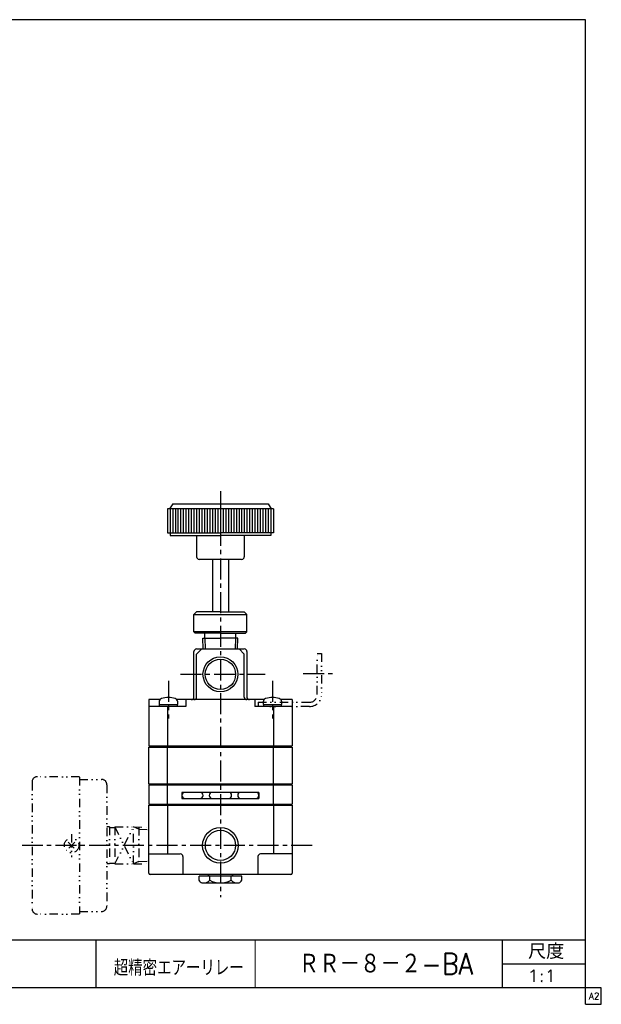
# Model space of a CAD drawing. Header units: millimetres. Extents: x -297 to 286, y -210 to 183.
# Tile 3 of 3: x 67 to 286, y -189 to 183. Entities that reach past the tile are written whole.
import ezdxf
from ezdxf.enums import TextEntityAlignment as Align

# ---------------------------------------------------------------- set-up
doc = ezdxf.new("R2010")
doc.units = ezdxf.units.MM
doc.header["$LTSCALE"] = 0.25
doc.linetypes.add('CENTER', pattern=[50.8, 31.75, -6.35, 6.35, -6.35])
doc.linetypes.add('DIVIDE', pattern=[31.75, 12.7, -6.35, 0, -6.35, 0, -6.35])
doc.layers.add('Layer0014', color=7, linetype='Continuous')
doc.layers.add('ZUWAKU', color=7, linetype='Continuous')
doc.styles.add('FdaStyle0', font='txt.shx', dxfattribs={"width": 0.8, "bigfont": 'bigfont'})

# ---------------------------------------------------------------- blocks, each defined once
blk = doc.blocks.new('DC_GROUP_RR-8-2-BA_2')
at = {"color": 4, "linetype": 'DIVIDE', "lineweight": 25}
for p, q in [((87.57, -127.6), (85.09, -130.07)), ((85.09, -127.6), (87.57, -130.07))]:
    blk.add_line(p, q, dxfattribs=at)
blk.add_circle((86.33, -128.84), 2.75, dxfattribs=at)

msp = doc.modelspace()

# ---------------------------------------------------------------- linework, layer by layer
at = {"color": 4, "linetype": 'CENTER', "lineweight": 25}
for p, q in [((142.43, 4.78), (142.43, -148.38)), ((122.81, -66.74), (122.81, -80.98)), ((127.36, -64.33), (159.29, -64.33)), ((162.05, -66.74), (162.05, -80.98)), ((173.57, -63.98), (185.88, -63.98)), ((177.05, -128.84), (67.73, -128.84))]:
    msp.add_line(p, q, dxfattribs=at)
at = {"color": 4, "linetype": 'Continuous', "lineweight": 25}
for p, q in [((124.43, 0.01), (123.27, -1.99)), ((124.43, 0.01), (160.43, 0.01)), ((160.43, 0.01), (161.58, -1.99)), ((162.43, -1.99), (122.43, -1.99)), ((122.43, -1.99), (122.43, -10.99)), ((123.43, -1.99), (123.43, -10.99)), ((124.43, -1.99), (124.43, -10.99)), ((125.43, -1.99), (125.43, -10.99)), ((126.43, -1.99), (126.43, -10.99)), ((127.43, -1.99), (127.43, -10.99)), ((128.43, -1.99), (128.43, -10.99)), ((129.43, -1.99), (129.43, -10.99)), ((130.43, -1.99), (130.43, -10.99)), ((131.43, -1.99), (131.43, -10.99)), ((132.43, -1.99), (132.43, -10.99)), ((133.43, -1.99), (133.43, -10.99)), ((134.43, -1.99), (134.43, -10.99)), ((135.43, -1.99), (135.43, -10.99)), ((136.43, -1.99), (136.43, -10.99)), ((137.43, -1.99), (137.43, -10.99)), ((138.43, -1.99), (138.43, -10.99)), ((139.43, -1.99), (139.43, -10.99)), ((140.43, -1.99), (140.43, -10.99)), ((141.43, -1.99), (141.43, -10.99)), ((142.43, -1.99), (142.43, -10.99)), ((143.43, -1.99), (143.43, -10.99)), ((144.43, -1.99), (144.43, -10.99)), ((145.43, -1.99), (145.43, -10.99)), ((146.43, -1.99), (146.43, -10.99)), ((147.43, -1.99), (147.43, -10.99)), ((148.43, -1.99), (148.43, -10.99)), ((149.43, -1.99), (149.43, -10.99)), ((150.43, -1.99), (150.43, -10.99)), ((151.43, -1.99), (151.43, -10.99)), ((152.43, -1.99), (152.43, -10.99)), ((153.43, -1.99), (153.43, -10.99)), ((154.43, -1.99), (154.43, -10.99)), ((155.43, -1.99), (155.43, -10.99)), ((156.43, -1.99), (156.43, -10.99)), ((157.43, -1.99), (157.43, -10.99)), ((158.43, -1.99), (158.43, -10.99)), ((159.43, -1.99), (159.43, -10.99)), ((160.43, -1.99), (160.43, -10.99)), ((161.43, -1.99), (161.43, -10.99)), ((162.43, -1.99), (162.43, -10.99)), ((122.43, -10.99), (142.43, -10.99)), ((123.43, -10.99), (123.43, -11.99)), ((162.43, -10.99), (142.43, -10.99)), ((161.43, -10.99), (161.43, -11.99)), ((123.43, -11.99), (142.43, -11.99)), ((133.43, -11.99), (133.43, -19.99)), ((161.43, -11.99), (142.43, -11.99)), ((151.43, -11.99), (151.43, -19.99)), ((150.43, -20.99), (134.43, -20.99)), ((139.43, -20.99), (139.43, -40.75)), ((145.43, -20.99), (145.43, -40.75)), ((133.43, -40.75), (132.43, -41.75)), ((142.43, -40.75), (133.43, -40.75)), ((142.43, -40.75), (151.43, -40.75)), ((151.43, -40.75), (152.43, -41.75)), ((132.43, -48.25), (132.43, -41.75)), ((132.43, -41.75), (152.43, -41.75)), ((152.43, -48.25), (152.43, -41.75)), ((132.93, -48.75), (132.43, -48.25)), ((152.43, -48.25), (132.43, -48.25)), ((151.93, -48.75), (152.43, -48.25)), ((142.43, -48.75), (132.93, -48.75)), ((135.83, -50.75), (142.43, -50.75)), ((135.96, -54.7), (135.83, -50.75)), ((136.58, -50.75), (136.58, -48.75)), ((136.58, -50.75), (136.71, -54.78)), ((142.43, -48.75), (151.93, -48.75)), ((149.03, -50.75), (142.43, -50.75)), ((148.15, -54.78), (148.28, -50.75)), ((148.28, -50.75), (148.28, -48.75)), ((148.9, -54.78), (149.03, -50.75)), ((133.43, -56.78), (135.43, -54.78)), ((133.43, -54.78), (151.43, -54.78)), ((151.43, -56.78), (149.43, -54.78)), ((132.43, -72.88), (132.43, -55.78)), ((133.43, -72.88), (133.43, -56.78)), ((151.43, -72.88), (151.43, -56.78)), ((152.43, -55.78), (152.43, -72.88)), ((119.6, -73.88), (115.43, -73.88)), ((115.43, -73.88), (115.43, -91.28)), ((158.84, -73.88), (126.02, -73.88)), ((129.43, -73.88), (129.43, -76.48)), ((155.43, -73.88), (155.43, -76.48)), ((169.43, -73.88), (165.26, -73.88)), ((169.43, -73.88), (169.43, -91.28)), ((129.43, -76.48), (115.43, -76.48)), ((119.31, -74.7), (119.31, -75.68)), ((119.31, -75.68), (126.31, -75.68)), ((119.51, -76.48), (119.51, -75.68)), ((122.43, -76.48), (122.43, -91.28)), ((122.7, -75.68), (122.92, -76.48)), ((126.11, -75.68), (126.11, -76.48)), ((126.31, -75.68), (126.31, -74.7)), ((169.43, -76.48), (155.43, -76.48)), ((158.55, -74.7), (158.55, -75.68)), ((158.55, -75.68), (165.55, -75.68)), ((158.75, -76.48), (158.75, -75.68)), ((161.94, -75.68), (162.16, -76.48)), ((162.43, -76.48), (162.43, -91.28)), ((165.35, -75.68), (165.35, -76.48)), ((165.55, -75.68), (165.55, -74.7)), ((115.43, -91.28), (169.43, -91.28)), ((115.43, -105.78), (115.43, -91.78)), ((115.43, -91.78), (169.43, -91.78)), ((122.43, -105.78), (122.43, -91.78)), ((162.43, -105.78), (162.43, -91.78)), ((169.43, -91.78), (169.43, -105.78)), ((169.43, -105.78), (115.43, -105.78)), ((115.43, -106.16), (115.43, -113.26)), ((169.43, -106.16), (115.43, -106.16)), ((115.93, -105.78), (115.93, -106.16)), ((122.43, -113.26), (122.43, -106.16)), ((162.43, -113.26), (162.43, -106.16)), ((168.93, -105.78), (168.93, -106.16)), ((169.43, -106.16), (169.43, -113.26)), ((127.93, -108.86), (127.93, -111.16)), ((156.93, -108.86), (127.93, -108.86)), ((127.93, -111.16), (156.93, -111.16)), ((156.93, -108.86), (156.93, -111.16)), ((115.43, -113.26), (169.43, -113.26)), ((115.43, -139.34), (115.43, -113.64)), ((115.43, -113.64), (169.43, -113.64)), ((115.93, -113.26), (115.93, -113.64)), ((122.43, -113.64), (122.43, -132.04)), ((162.43, -113.64), (162.43, -132.04)), ((168.93, -113.26), (168.93, -113.64)), ((169.43, -113.64), (169.43, -139.34)), ((115.43, -132.04), (127.31, -132.04)), ((128.31, -133.04), (128.31, -139.84)), ((156.55, -133.04), (156.55, -139.84)), ((169.43, -132.04), (157.55, -132.04)), ((168.93, -139.84), (115.93, -139.84)), ((150.51, -140.49), (134.35, -140.49)), ((134.35, -141.99), (134.35, -140.49)), ((137.53, -140.49), (138.18, -139.84)), ((138.39, -141.99), (138.39, -140.49)), ((146.47, -141.99), (146.47, -140.49)), ((147.33, -140.49), (146.68, -139.84)), ((150.51, -141.99), (150.51, -140.49)), ((135.43, -142.99), (149.43, -142.99)), ((-6.5, -164.5), (280, -164.5)), ((95.5, -164.5), (95.5, -182.5)), ((248.7, -182.5), (248.7, -164.5)), ((248.7, -173.5), (280, -173.5))]:
    msp.add_line(p, q, dxfattribs=at)
at = {"color": 4, "linetype": 'DIVIDE', "lineweight": 25}
for p, q in [((178.95, -71.88), (178.95, -56.48)), ((178.95, -56.48), (180.55, -56.48)), ((180.55, -56.48), (180.55, -71.88)), ((156.67, -74.88), (175.95, -74.88)), ((156.67, -74.88), (156.67, -76.48)), ((175.95, -76.48), (156.67, -76.48)), ((89.33, -102.94), (73.53, -102.94)), ((89.33, -103.09), (89.33, -154.59)), ((89.33, -103.94), (97.63, -103.94)), ((71.43, -104.94), (71.43, -152.74)), ((99.63, -105.94), (99.63, -151.74)), ((100.63, -121.84), (99.63, -121.84)), ((100.63, -121.84), (100.63, -135.84)), ((100.63, -122.14), (102.78, -122.14)), ((102.63, -121.84), (102.63, -135.84)), ((102.63, -121.84), (109.63, -121.84)), ((102.63, -121.84), (109.63, -135.84)), ((102.63, -135.84), (109.63, -121.84)), ((109.63, -135.84), (109.63, -121.84)), ((111.69, -122.76), (109.63, -121.84)), ((109.63, -121.84), (115.43, -122.01)), ((111.69, -121.9), (111.69, -135.77)), ((86.33, -124.56), (86.33, -133.29)), ((111.69, -122.76), (115.43, -122.87)), ((100.63, -135.84), (99.63, -135.84)), ((100.63, -135.54), (102.78, -135.54)), ((102.63, -135.84), (109.63, -135.84)), ((111.69, -134.92), (109.63, -135.84)), ((109.63, -135.84), (115.43, -135.66)), ((111.69, -134.92), (115.43, -134.8)), ((89.33, -154.74), (73.53, -154.74)), ((89.33, -153.74), (97.63, -153.74))]:
    msp.add_line(p, q, dxfattribs=at)
at = {"color": 4, "linetype": 'Continuous', "lineweight": 13}
msp.add_line((155.5, -164.5), (155.5, -182.5), dxfattribs=at)
at = {"color": 4, "linetype": 'Continuous', "lineweight": 25}
for centre, radius in [((142.43, -64.33), 6.58), ((142.43, -64.33), 5.72), ((142.43, -128.84), 6.72), ((142.43, -128.84), 5.69)]:
    msp.add_circle(centre, radius, dxfattribs=at)
for centre, radius, start, end in [((134.43, -19.99), 1, 180, 270), ((150.43, -19.99), 1, 270, 360), ((133.43, -55.78), 1, 90, 180), ((151.43, -55.78), 1, 360, 90), ((120.61, -74.7), 1.3, 106.6015, 180), ((122.81, -82.08), 9, 73.3985, 106.6015), ((125.01, -74.7), 1.3, 0, 73.3985), ((131.43, -72.88), 1, 270, 360), ((132.43, -72.88), 1, 270, 360), ((152.43, -72.88), 1, 180, 270), ((153.43, -72.88), 1, 180, 270), ((159.85, -74.7), 1.3, 106.6015, 180), ((162.05, -82.08), 9, 73.3985, 106.6015), ((164.25, -74.7), 1.3, 0, 73.3985), ((129.08, -110.01), 1.15, 90, 270), ((134.78, -110.01), 1.15, 270, 90), ((139.38, -110.01), 1.15, 90, 270), ((145.48, -110.01), 1.15, 270, 90), ((150.08, -110.01), 1.15, 90, 270), ((155.78, -110.01), 1.15, 270, 90), ((127.31, -133.04), 1, 0, 90), ((157.55, -133.04), 1, 90, 180), ((115.93, -139.34), 0.5, 180, 270), ((168.93, -139.34), 0.5, 270, 360), ((136.51, -140.73), 2.5, 210.1623, 244.3963), ((136.21, -140.12), 2.87, 270, 319.4754), ((142.43, -134.32), 8.67, 242.2042, 297.7958), ((148.65, -140.12), 2.87, 220.5246, 270), ((148.35, -140.73), 2.5, 295.6037, 329.8377)]:
    msp.add_arc(centre, radius, start, end, dxfattribs=at)
at = {"color": 4, "linetype": 'DIVIDE', "lineweight": 25}
for centre, radius, start, end in [((175.95, -71.88), 3, 270, 0), ((175.95, -71.88), 4.6, 270, 0), ((73.43, -104.94), 2, 90, 180), ((97.63, -105.94), 2, 0, 90), ((97.63, -151.74), 2, 270, 0), ((73.43, -152.74), 2, 180, 270)]:
    msp.add_arc(centre, radius, start, end, dxfattribs=at)
at = {"layer": 'ZUWAKU', "color": 5, "linetype": 'Continuous', "lineweight": 25}
for p, q in [((280, 182.5), (-286, 182.5)), ((280, -182.5), (280, 182.5)), ((286, -182.5), (-286, -182.5)), ((280, -188.75), (280, -182.5)), ((286, -188.75), (286, -182.5)), ((280, -188.75), (286, -188.75))]:
    msp.add_line(p, q, dxfattribs=at)

# ---------------------------------------------------------------- block references
at = {"linetype": 'Continuous'}
msp.add_blockref('DC_GROUP_RR-8-2-BA_2', (0, 0), dxfattribs=at)

# ---------------------------------------------------------------- texts
at = {"color": 4, "style": 'FdaStyle0'}
for s, height, width, p, p2 in [('尺度', 5.7, 0.995614, (258.42, -171.67), (272.04, -171.67)), ('超精密エアーリレー', 6, 0.755952, (102.22, -178), (151.2, -178)), ('1:1', 4.5, 0.8, (258.15, -180.25), (268.95, -180.25))]:
    msp.add_text(s, height=height, dxfattribs=dict(at, width=width)).set_placement(p, p2, align=Align.FIT)
at = {"layer": 'Layer0014', "color": 4, "style": 'FdaStyle0', "width": 0.740406}
msp.add_text('ＲＲ－８－２-BA', height=8, dxfattribs=at).set_placement((171.97, -177.5), (237.57, -177.5), align=Align.FIT)
at = {"layer": 'ZUWAKU', "color": 7, "style": 'FdaStyle0', "width": 0.8}
msp.add_text('A2', height=2.5, dxfattribs=at).set_placement((281.31, -186.88), (285.31, -186.88), align=Align.FIT)

doc.saveas('drawing.dxf')
